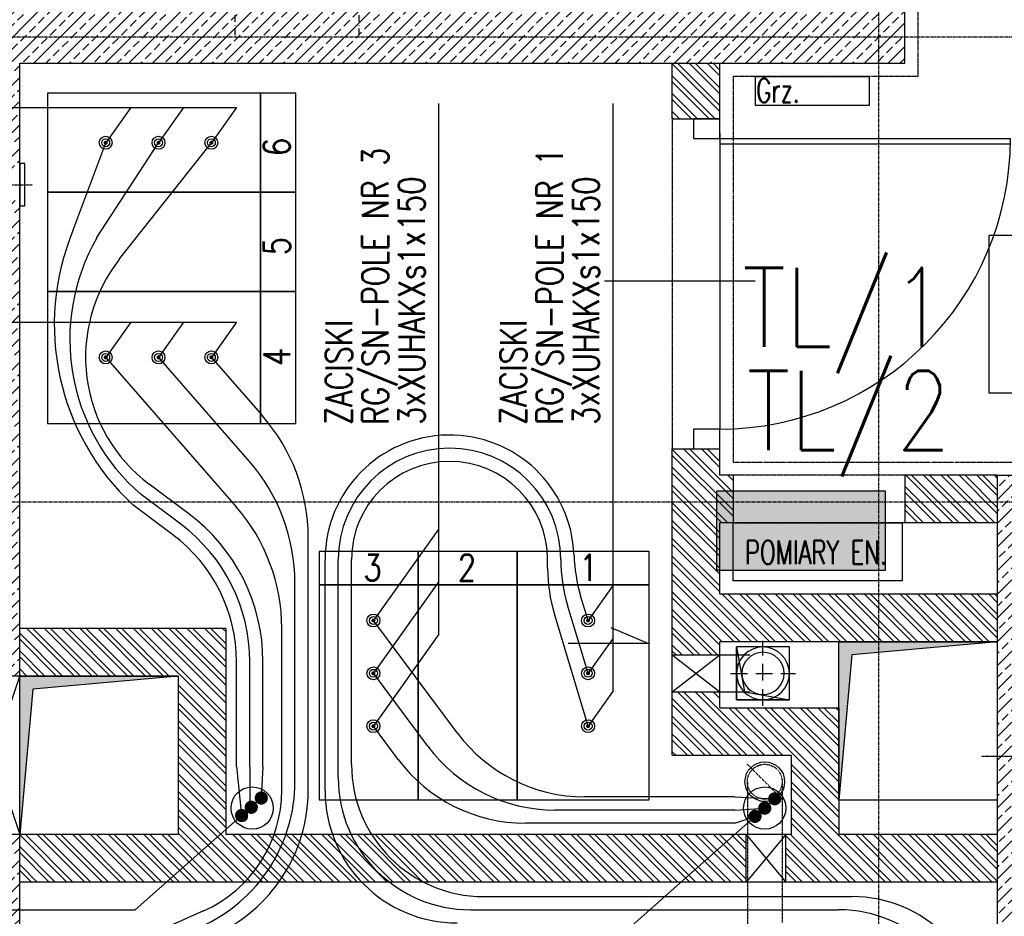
# Model space of a CAD drawing. Header units: inches. Extents: x 788 to 26783, y -4103 to 21.
# Tile 81 of 101: x 24331 to 24704, y -3335 to -2995. Entities that reach past the tile are written whole.
import ezdxf

# ---------------------------------------------------------------- set-up
doc = ezdxf.new("R2010")
doc.units = ezdxf.units.IN
doc.header["$MEASUREMENT"] = 0
for name, pattern in [('CENTER', [2, 1.25, -0.25, 0.25, -0.25]), ('DASHDOT', [1, 0.5, -0.25, 0, -0.25]), ('DASHED', [0.75, 0.5, -0.25]), ('DASHED2', [0.375, 0.25, -0.125]), ('DIVIDE', [31.75, 12.7, -6.35, 0, -6.35, 0, -6.35]), ('HIDDEN', [9.525, 6.35, -3.175])]:
    doc.linetypes.add(name, pattern=pattern)
for name, color, linetype in [('Drz---drzwi', 5, 'Continuous'), ('E35', 6, 'Continuous'), ('E50', 3, 'Continuous'), ('EKABEL', 2, 'Continuous'), ('Ele-balustrada', 8, 'Continuous'), ('ERSN', 3, 'Continuous'), ('Ins-co', 2, 'Continuous'), ('Ins-el', 232, 'Continuous'), ('Ins-el-opis', 232, 'Continuous'), ('Ins-went', 141, 'Continuous'), ('m-went-wywiew', 1, 'Continuous'), ('Os-osie glowne', 1, 'CENTER'), ('Sc-beton', 7, 'Continuous'), ('Sc-beton-hatch', 86, 'Continuous'), ('Sc-cegla pustak', 42, 'Continuous'), ('Sc-cegla pustak-hatch', 8, 'Continuous'), ('Sc-nadproza kon', 5, 'DASHED2'), ('Suf-widok', 8, 'Continuous'), ('W-idok', 8, 'Continuous'), ('W-idok nad', 5, 'DASHED2'), ('W-otwor-strop', 1, 'Continuous'), ('W-otwor-strop-nad', 126, 'DASHED2'), ('W-przebicia-ściany', 223, 'Continuous')]:
    doc.layers.add(name, color=color, linetype=linetype)
doc.styles.add('ROMANS', font='romans', dxfattribs={"width": 0.85})
pattern_1 = [(45, (-26612.6334, 59998.92), (-4.49012806, 4.49012806), []), (45, (-26608.143, 59998.92), (-4.49012806, 4.49012806), [3.175, -1.5875])]
pattern_2 = [(135, (-26612.6334, 59998.92), (-3.36759605, -3.36759605), []), (135, (-26612.6334, 60001.165), (-3.36759605, -3.36759605), [])]

# ---------------------------------------------------------------- blocks, each defined once
blk = doc.blocks.new('_KFJHKGJKHUJ')
at = {"ltscale": 7}
for p, q in [((10, -7.5), (120, -7.5)), ((10, -9.5), (119.98, -9.5)), ((23.36, -61.5), (-33.64, -61.5))]:
    blk.add_line(p, q, dxfattribs=at)
for points in [[(0, 0), (0, -7.5), (10, -7.5), (10, 0)], [(0, -117.5), (0, -125), (10, -125), (10, -117.5)]]:
    blk.add_lwpolyline(points, close=True, dxfattribs=at)
blk.add_lwpolyline([(10, -5.5), (10, -117.5)], dxfattribs=at)
blk.add_arc((10, -7.5), 110, 270, 0)
blk = doc.blocks.new('_SKGJFKGJFGKHGJ')
blk.add_line((-13.5, -53.86), (-13.5, 6.86))
at = {"flags": 128}
for points in [[(0, 5), (0, -5), (-1, -5, -0.199443), (-1, 5)], [(0, -52), (0, -42), (-1, -42, 0.199443), (-1, -52)]]:
    blk.add_lwpolyline(points, format="xyb", close=True, dxfattribs=at)
at = {"linetype": 'DASHDOT', "ltscale": 5, "flags": 128}
for points in [[(9.41, 0), (-20.36, 0)], [(9.41, -47), (-20.36, -47)]]:
    blk.add_lwpolyline(points, dxfattribs=at)
at = {"flags": 128}
for points in [[(-1.91, -48.5), (-15, -48.5), (-15, 1.5), (-1.91, 1.5)], [(-1.91, -45.5), (-12, -45.5), (-12, -1.5), (-1.91, -1.5)]]:
    blk.add_lwpolyline(points, dxfattribs=at)
at = {"linetype": 'DASHED', "ltscale": 0.1, "flags": 128}
for points in [[(-1.91, 1.5), (0, 1.5)], [(-1.91, -1.5), (0, -1.5)], [(0, -45.5), (-1.91, -45.5)], [(0, -48.5), (-1.91, -48.5)]]:
    blk.add_lwpolyline(points, dxfattribs=at)
blk = doc.blocks.new('_adfigjdfljflh')
at = {"layer": 'W-idok'}
for p, q in [((-121.58, 0.41), (-119.58, 0.41)), ((-119.58, 0.41), (-119.58, -12.59)), ((-7.58, 0.41), (-9.58, 0.41)), ((-9.58, 0.41), (-9.58, -12.59)), ((-64.58, -50.39), (-64.58, -9.59)), ((-119.58, -12.59), (-119.58, -15.09)), ((-109.58, -12.59), (-119.58, -12.59)), ((-119.28, -14.79), (-119.28, -12.89)), ((-119.28, -12.89), (-109.88, -12.89)), ((-117.58, -14.79), (-119.28, -14.79)), ((-117.58, -15.09), (-117.58, -14.79)), ((-109.88, -12.89), (-109.88, -22.29)), ((-109.58, -22.59), (-109.58, -12.59)), ((-19.58, -12.59), (-19.58, -25.49)), ((-9.58, -12.59), (-19.58, -12.59)), ((-19.28, -25.19), (-19.28, -12.89)), ((-19.28, -12.89), (-9.88, -12.89)), ((-9.88, -14.79), (-11.58, -14.79)), ((-11.58, -14.79), (-11.58, -15.09)), ((-9.88, -12.89), (-9.88, -14.79)), ((-9.58, -15.09), (-9.58, -12.59)), ((-119.58, -15.09), (-117.58, -15.09)), ((-11.58, -15.09), (-9.58, -15.09)), ((-109.88, -19.59), (-163.08, -19.59)), ((-109.88, -20.69), (-159.58, -20.69)), ((-159.58, -20.69), (-159.58, -31.09)), ((-117.58, -22.29), (-117.58, -22.59)), ((-109.88, -22.29), (-117.58, -22.29)), ((-19.58, -19.59), (-109.58, -19.59)), ((-109.58, -19.59), (-19.58, -19.59)), ((-19.58, -20.69), (-109.58, -20.69)), ((-19.28, -19.59), (-7.58, -19.59)), ((-9.58, -20.69), (-19.28, -20.69)), ((-9.58, -31.09), (-9.58, -20.69)), ((1.92, -47.59), (1.92, -19.59)), ((-149.08, -23.29), (-159.08, -23.29)), ((-159.08, -23.29), (-159.08, -26.79)), ((-158.98, -23.39), (-149.08, -23.39)), ((-158.98, -26.69), (-158.98, -23.39)), ((-149.08, -23.39), (-149.08, -23.29)), ((-117.58, -22.59), (-109.58, -22.59)), ((-64.58, -23.29), (-113.08, -23.29)), ((-113.08, -23.29), (-113.08, -26.79)), ((-64.58, -24.16), (-113.08, -24.16)), ((-64.58, -25.04), (-113.08, -25.04)), ((-64.58, -25.91), (-113.08, -25.91)), ((-64.58, -26.79), (-64.58, -23.29)), ((-19.58, -25.49), (-18.18, -25.49)), ((-17.88, -25.19), (-19.28, -25.19)), ((-18.18, -25.49), (-18.18, -31.09)), ((-17.88, -30.79), (-17.88, -25.19)), ((-159.08, -26.79), (-149.08, -26.79)), ((-149.08, -27.29), (-159.08, -27.29)), ((-159.08, -27.29), (-159.08, -30.79)), ((-149.08, -26.69), (-158.98, -26.69)), ((-158.98, -27.39), (-149.08, -27.39)), ((-158.98, -30.69), (-158.98, -27.39)), ((-149.08, -26.79), (-149.08, -26.69)), ((-149.08, -27.39), (-149.08, -27.29)), ((-113.08, -26.79), (-64.58, -26.79)), ((-19.58, -27.29), (-68.08, -27.29)), ((-68.08, -27.29), (-68.08, -30.79)), ((-19.58, -28.16), (-68.08, -28.16)), ((-19.58, -29.04), (-68.08, -29.04)), ((-19.58, -30.79), (-19.58, -27.29)), ((-159.58, -31.09), (-18.18, -31.09)), ((-159.08, -30.79), (-149.08, -30.79)), ((-149.08, -30.69), (-158.98, -30.69)), ((-149.08, -30.79), (-149.08, -30.69)), ((-19.58, -29.91), (-68.08, -29.91)), ((-68.08, -30.79), (-19.58, -30.79)), ((-18.18, -31.09), (-17.58, -31.09)), ((-17.58, -30.79), (-17.88, -30.79)), ((-17.58, -31.09), (-17.58, -30.79)), ((-17.58, -31.09), (-9.58, -31.09)), ((-4.58, -32.59), (-4.58, -33.59)), ((0.42, -32.59), (-4.58, -32.59)), ((0.42, -33.59), (0.42, -32.59)), ((1.92, -32.59), (0.42, -32.59)), ((0.42, -32.59), (0.42, -33.59)), ((1.92, -33.59), (1.92, -32.59)), ((-19.58, -34.09), (-158.58, -34.09)), ((-158.58, -34.09), (-158.58, -44.39)), ((-148.08, -34.59), (-158.08, -34.59)), ((-158.08, -34.59), (-158.08, -38.09)), ((-157.98, -34.69), (-148.08, -34.69)), ((-157.98, -37.99), (-157.98, -34.69)), ((-148.08, -34.69), (-148.08, -34.59)), ((-19.58, -34.59), (-68.08, -34.59)), ((-68.08, -34.59), (-68.08, -38.09)), ((-19.58, -35.46), (-68.08, -35.46)), ((-19.58, -36.34), (-68.08, -36.34)), ((-19.58, -37.21), (-68.08, -37.21)), ((-19.58, -34.59), (-19.58, -34.09)), ((-17.43, -34.29), (-19.58, -34.29)), ((-19.58, -34.29), (-19.58, -47.09)), ((-19.58, -38.09), (-19.58, -34.59)), ((-19.28, -34.59), (-17.43, -34.59)), ((-19.28, -46.79), (-19.28, -34.59)), ((-17.43, -34.59), (-17.43, -34.29)), ((-4.58, -33.59), (0.42, -33.59)), ((-0.58, -33.59), (-3.58, -33.59)), ((-3.58, -33.59), (-3.58, -60.39)), ((-0.58, -69.59), (-0.58, -33.59)), ((0.42, -33.59), (1.92, -33.59)), ((-158.08, -38.09), (-148.08, -38.09)), ((-148.08, -38.59), (-158.08, -38.59)), ((-158.08, -38.59), (-158.08, -42.09)), ((-148.08, -37.99), (-157.98, -37.99)), ((-157.98, -38.69), (-148.08, -38.69)), ((-157.98, -41.99), (-157.98, -38.69)), ((-148.08, -38.09), (-148.08, -37.99)), ((-148.08, -38.69), (-148.08, -38.59)), ((-64.58, -38.59), (-113.08, -38.59)), ((-113.08, -38.59), (-113.08, -42.09)), ((-64.58, -39.46), (-113.08, -39.46)), ((-64.58, -40.34), (-113.08, -40.34)), ((-68.08, -38.09), (-19.58, -38.09)), ((-64.58, -42.09), (-64.58, -38.59)), ((-19.58, -44.24), (-19.58, -38.09)), ((-158.58, -44.39), (-109.88, -44.39)), ((-158.08, -42.09), (-148.08, -42.09)), ((-148.08, -41.99), (-157.98, -41.99)), ((-148.08, -42.09), (-148.08, -41.99)), ((-109.88, -44.39), (-128.58, -44.39)), ((-128.58, -44.39), (-128.58, -94.79)), ((-64.58, -41.21), (-113.08, -41.21)), ((-113.08, -42.09), (-64.58, -42.09)), ((-109.58, -42.29), (-111.73, -42.29)), ((-111.73, -42.29), (-111.73, -42.59)), ((-111.73, -42.59), (-109.88, -42.59)), ((-109.88, -42.59), (-109.88, -46.79)), ((-109.58, -47.09), (-109.58, -42.29)), ((-19.58, -44.24), (-109.58, -44.24)), ((-12.58, -44.39), (-19.28, -44.39)), ((-12.58, -72.59), (-12.58, -44.39)), ((-109.88, -46.79), (-125.88, -46.79)), ((-125.88, -46.79), (-125.88, -187.39)), ((-125.58, -47.09), (-109.58, -47.09)), ((-125.58, -187.09), (-125.58, -47.09)), ((-19.58, -47.09), (-15.58, -47.09)), ((-15.58, -46.79), (-19.28, -46.79)), ((-15.28, -46.79), (-15.58, -46.79)), ((-15.58, -46.79), (-15.58, -47.09)), ((-15.58, -47.09), (-15.58, -46.79)), ((-15.58, -47.09), (-15.58, -187.09)), ((-15.28, -187.39), (-15.28, -46.79)), ((-162.08, -49.59), (-163.08, -49.59)), ((-163.08, -49.59), (-163.08, -59.59)), ((-162.08, -59.59), (-162.08, -49.59)), ((-156.08, -51.09), (-162.08, -51.09)), ((-162.08, -51.09), (-162.08, -58.09)), ((-156.08, -58.09), (-156.08, -51.09)), ((1.92, -84.59), (1.92, -48.59)), ((-163.08, -59.59), (-162.08, -59.59)), ((-162.08, -58.09), (-156.08, -58.09)), ((-3.58, -60.39), (-3.58, -69.59)), ((-4.58, -69.59), (-4.58, -70.59)), ((0.42, -69.59), (-4.58, -69.59)), ((-4.58, -70.59), (0.42, -70.59)), ((-3.58, -69.59), (-0.58, -69.59)), ((0.42, -70.59), (0.42, -69.59)), ((1.92, -69.59), (0.42, -69.59)), ((0.42, -69.59), (0.42, -70.59)), ((0.42, -70.59), (1.92, -70.59)), ((1.92, -70.59), (1.92, -69.59)), ((-119.08, -73.19), (-119.08, -88.99)), ((-24.08, -73.19), (-24.08, -88.99)), ((-18.18, -72.59), (-18.18, -92.59)), ((-15.58, -72.59), (-18.18, -72.59)), ((-9.18, -72.59), (-15.28, -72.59)), ((-9.18, -92.59), (-9.18, -72.59)), ((-128.58, -75.09), (-139.68, -75.09)), ((-139.68, -75.09), (-139.68, -75.39)), ((-139.68, -75.39), (-128.58, -75.39)), ((-137.55, -77.19), (-139.08, -77.19)), ((-139.08, -77.19), (-139.08, -84.99)), ((-136.78, -75.39), (-138.28, -75.39)), ((-138.28, -75.39), (-138.28, -75.59)), ((-138.28, -75.59), (-136.78, -75.59)), ((-136.78, -75.59), (-138.28, -75.59)), ((-138.28, -75.59), (-138.28, -77.19)), ((-136.78, -77.19), (-137.55, -77.19)), ((-128.58, -75.39), (-136.78, -75.39)), ((-136.78, -75.39), (-136.78, -86.79)), ((-3.48, -75.09), (-9.18, -75.09)), ((-9.18, -75.39), (-3.48, -75.39)), ((-6.38, -75.39), (-9.18, -75.39)), ((-4.88, -75.39), (-6.38, -75.39)), ((-6.38, -86.79), (-6.38, -75.39)), ((-6.38, -75.59), (-4.88, -75.59)), ((-4.88, -75.59), (-6.38, -75.59)), ((-5.6, -77.19), (-6.38, -77.19)), ((-4.08, -77.19), (-5.6, -77.19)), ((-4.88, -75.59), (-4.88, -75.39)), ((-4.88, -77.19), (-4.88, -75.59)), ((-4.08, -84.99), (-4.08, -77.19)), ((-3.48, -75.39), (-3.48, -75.09)), ((-95.08, -81.09), (-143.08, -81.09)), ((-0.08, -81.09), (-48.08, -81.09)), ((-139.08, -84.99), (-137.55, -84.99)), ((-138.28, -84.99), (-138.28, -86.59)), ((-137.55, -84.99), (-136.78, -84.99)), ((-6.38, -84.99), (-5.6, -84.99)), ((-5.6, -84.99), (-4.08, -84.99)), ((-4.88, -86.59), (-4.88, -84.99)), ((1.92, -92.59), (1.92, -85.59)), ((-128.58, -86.79), (-139.68, -86.79)), ((-139.68, -86.79), (-139.68, -87.09)), ((-139.68, -87.09), (-128.58, -87.09)), ((-138.28, -86.59), (-136.78, -86.59)), ((-136.78, -86.59), (-138.28, -86.59)), ((-138.28, -86.59), (-138.28, -86.79)), ((-138.28, -86.79), (-136.78, -86.79)), ((-136.78, -86.79), (-128.58, -86.79)), ((-3.48, -86.79), (-9.18, -86.79)), ((-9.18, -86.79), (-6.38, -86.79)), ((-9.18, -87.09), (-3.48, -87.09)), ((-6.38, -86.59), (-4.88, -86.59)), ((-4.88, -86.59), (-6.38, -86.59)), ((-6.38, -86.79), (-4.88, -86.79)), ((-4.88, -86.79), (-4.88, -86.59)), ((-3.48, -87.09), (-3.48, -86.79)), ((-18.18, -92.59), (-15.58, -92.59)), ((-15.28, -92.59), (-9.18, -92.59)), ((-12.58, -94.79), (-12.58, -92.59)), ((-4.58, -92.59), (-5.38, -92.59)), ((-5.38, -92.59), (-5.38, -119.59)), ((-4.58, -119.59), (-4.58, -92.59)), ((1.92, -92.59), (-4.58, -92.59)), ((-4.58, -92.59), (-4.58, -119.59)), ((1.92, -119.59), (1.92, -92.59)), ((-155.58, -93.54), (-163.08, -93.54)), ((-155.58, -118.64), (-155.58, -93.54)), ((-135.78, -96.29), (-155.58, -96.29)), ((-155.58, -96.29), (-155.58, -115.64)), ((-135.78, -115.64), (-135.78, -96.29)), ((-133.23, -94.79), (-133.23, -95.09)), ((-127.43, -94.79), (-133.23, -94.79)), ((-133.23, -95.09), (-127.73, -95.09)), ((-128.58, -94.59), (-132.88, -94.59)), ((-132.88, -94.59), (-132.88, -94.79)), ((-132.88, -95.09), (-132.88, -101.59)), ((-129.08, -95.09), (-132.88, -95.09)), ((-128.58, -95.09), (-129.08, -95.09)), ((-129.08, -95.09), (-129.08, -100.09)), ((-128.58, -95.09), (-128.58, -100.09)), ((-127.73, -95.09), (-127.73, -117.09)), ((-127.43, -117.39), (-127.43, -94.79)), ((-7.93, -94.79), (-13.73, -94.79)), ((-13.73, -94.79), (-13.73, -117.39)), ((-13.43, -95.09), (-7.93, -95.09)), ((-13.43, -117.09), (-13.43, -95.09)), ((-8.28, -94.59), (-12.58, -94.59)), ((-12.08, -95.09), (-12.58, -95.09)), ((-12.58, -100.09), (-12.58, -95.09)), ((-8.28, -95.09), (-12.08, -95.09)), ((-12.08, -100.09), (-12.08, -95.09)), ((-8.28, -94.79), (-8.28, -94.59)), ((-8.28, -101.59), (-8.28, -95.09)), ((-7.93, -95.09), (-7.93, -94.79)), ((-127.98, -100.09), (-129.18, -100.09)), ((-129.18, -100.09), (-129.18, -112.09)), ((-127.73, -100.09), (-127.98, -100.09)), ((-127.98, -100.09), (-127.98, -112.09)), ((-127.98, -112.09), (-127.98, -100.09)), ((-13.18, -100.09), (-13.43, -100.09)), ((-13.18, -112.09), (-13.18, -100.09)), ((-13.18, -100.09), (-13.18, -112.09)), ((-11.98, -100.09), (-13.18, -100.09)), ((-11.98, -112.09), (-11.98, -100.09)), ((-0.48, -99.79), (-1.48, -99.79)), ((-1.48, -99.79), (-1.48, -127.29)), ((-0.48, -127.29), (-0.48, -99.79)), ((-135.78, -102.34), (-135.78, -109.84)), ((-135.08, -102.34), (-135.78, -102.34)), ((-135.08, -105.59), (-135.08, -102.34)), ((-132.88, -101.59), (-129.18, -101.59)), ((-129.18, -101.89), (-131.98, -101.89)), ((-131.98, -101.89), (-131.98, -105.29)), ((-129.18, -110.29), (-129.18, -101.89)), ((-11.98, -101.59), (-8.28, -101.59)), ((-9.18, -101.89), (-11.98, -101.89)), ((-11.98, -101.89), (-11.98, -110.29)), ((-9.18, -105.29), (-9.18, -101.89)), ((-5.38, -102.34), (-6.08, -102.34)), ((-6.08, -102.34), (-6.08, -105.59)), ((-5.38, -109.84), (-5.38, -102.34)), ((-129.58, -105.59), (-135.08, -105.59)), ((-135.08, -106.59), (-129.58, -106.59)), ((-135.08, -109.84), (-135.08, -106.59)), ((-131.98, -105.29), (-129.58, -105.29)), ((-129.58, -106.89), (-131.98, -106.89)), ((-131.98, -106.89), (-131.98, -110.29)), ((-129.58, -105.29), (-129.58, -106.89)), ((-129.58, -106.59), (-129.58, -105.59)), ((-11.58, -105.29), (-9.18, -105.29)), ((-11.58, -106.89), (-11.58, -105.29)), ((-6.08, -105.59), (-11.58, -105.59)), ((-11.58, -105.59), (-11.58, -106.59)), ((-11.58, -106.59), (-6.08, -106.59)), ((-9.18, -106.89), (-11.58, -106.89)), ((-9.18, -110.29), (-9.18, -106.89)), ((-6.08, -106.59), (-6.08, -109.84)), ((-135.78, -109.84), (-135.08, -109.84)), ((-132.88, -110.59), (-132.88, -117.09)), ((-129.18, -110.59), (-132.88, -110.59)), ((-131.98, -110.29), (-129.18, -110.29)), ((-11.98, -110.29), (-9.18, -110.29)), ((-8.28, -110.59), (-11.98, -110.59)), ((-8.28, -117.09), (-8.28, -110.59)), ((-6.08, -109.84), (-5.38, -109.84)), ((-143.58, -112.99), (-143.58, -184.19)), ((-135.38, -115.34), (-135.38, -120.34)), ((-135.28, -115.34), (-135.38, -115.34)), ((-135.28, -120.24), (-135.28, -115.34)), ((-129.18, -112.09), (-127.98, -112.09)), ((-129.08, -112.09), (-129.08, -117.09)), ((-128.58, -112.09), (-128.58, -117.09)), ((-127.98, -112.09), (-127.73, -112.09)), ((-13.43, -112.09), (-13.18, -112.09)), ((-13.18, -112.09), (-11.98, -112.09)), ((-12.58, -117.09), (-12.58, -112.09)), ((-12.08, -117.09), (-12.08, -112.09)), ((-163.08, -118.64), (-155.58, -118.64)), ((-155.58, -115.64), (-135.78, -115.64)), ((-135.78, -115.64), (-155.58, -115.64)), ((-155.58, -115.64), (-155.58, -115.89)), ((-155.58, -115.89), (-135.78, -115.89)), ((-147.33, -115.89), (-147.33, -116.59)), ((-139.83, -115.89), (-147.33, -115.89)), ((-147.33, -116.59), (-144.08, -116.59)), ((-144.08, -116.59), (-144.08, -122.09)), ((-143.08, -122.09), (-143.08, -116.59)), ((-143.08, -116.59), (-139.83, -116.59)), ((-139.83, -116.59), (-139.83, -115.89)), ((-135.78, -115.89), (-135.78, -115.64)), ((-133.23, -117.09), (-133.23, -117.39)), ((-127.73, -117.09), (-133.23, -117.09)), ((-133.23, -117.39), (-127.43, -117.39)), ((-132.88, -117.09), (-129.08, -117.09)), ((-132.88, -117.39), (-132.88, -117.59)), ((-132.88, -117.59), (-128.58, -117.59)), ((-129.08, -117.09), (-128.58, -117.09)), ((-128.58, -117.39), (-128.58, -190.09)), ((-13.73, -117.39), (-7.93, -117.39)), ((-7.93, -117.09), (-13.43, -117.09)), ((-12.58, -117.09), (-12.08, -117.09)), ((-12.58, -190.09), (-12.58, -117.39)), ((-12.58, -117.59), (-8.28, -117.59)), ((-12.08, -117.09), (-8.28, -117.09)), ((-8.28, -117.59), (-8.28, -117.39)), ((-7.93, -117.39), (-7.93, -117.09)), ((-148.58, -119.59), (-148.58, -129.09)), ((-144.58, -119.59), (-148.58, -119.59)), ((-144.58, -122.59), (-144.58, -119.59)), ((-142.58, -122.59), (-144.58, -122.59)), ((-144.08, -122.09), (-143.08, -122.09)), ((-143.58, -122.09), (-143.58, -170.09)), ((-142.58, -119.59), (-142.58, -122.59)), ((-138.58, -119.59), (-142.58, -119.59)), ((-138.58, -129.09), (-138.58, -119.59)), ((-135.38, -120.34), (-131.18, -120.34)), ((-131.18, -120.24), (-135.28, -120.24)), ((-131.13, -120.34), (-131.23, -120.34)), ((-131.23, -120.34), (-131.23, -176.84)), ((-131.18, -120.34), (-131.18, -120.24)), ((-131.13, -176.84), (-131.13, -120.34)), ((-5.38, -119.59), (-4.58, -119.59)), ((-4.58, -119.59), (-1.48, -119.59)), ((-3.68, -120.09), (-4.18, -120.09)), ((-4.18, -120.09), (-4.18, -127.29)), ((-3.68, -127.29), (-3.68, -120.09)), ((-0.48, -119.59), (1.92, -119.59)), ((-148.58, -123.59), (-154.78, -123.59)), ((-154.78, -123.59), (-154.78, -173.59)), ((-147.48, -126.09), (-147.48, -127.59)), ((-139.68, -126.09), (-147.48, -126.09)), ((-139.68, -127.59), (-139.68, -126.09)), ((-133.98, -123.59), (-138.58, -123.59)), ((-133.98, -173.59), (-133.98, -123.59)), ((-148.58, -129.09), (-148.48, -129.09)), ((-138.68, -127.59), (-148.48, -127.59)), ((-148.48, -127.59), (-148.48, -164.59)), ((-138.68, -164.59), (-138.68, -127.59)), ((-138.68, -129.09), (-138.58, -129.09)), ((-11.38, -127.29), (-11.98, -127.29)), ((-11.98, -127.29), (-11.98, -146.79)), ((-11.38, -146.79), (-11.38, -127.29)), ((-0.48, -127.29), (-11.38, -127.29)), ((-11.38, -127.29), (-11.38, -146.79)), ((-7.08, -130.09), (-7.08, -130.85)), ((-5.08, -130.09), (-7.08, -130.09)), ((-5.08, -130.85), (-5.08, -130.09)), ((-1.48, -127.29), (-0.48, -127.29)), ((-0.48, -127.29), (-1.48, -127.29)), ((-1.48, -127.29), (-1.48, -146.79)), ((-0.48, -146.79), (-0.48, -127.29)), ((-0.48, -146.79), (-0.48, -127.29)), ((-7.08, -130.85), (-7.08, -133.02)), ((-7.08, -133.02), (-7.08, -136.26)), ((-5.08, -133.02), (-5.08, -130.85)), ((-5.08, -136.26), (-5.08, -133.02)), ((-7.08, -136.26), (-7.08, -140.09)), ((-5.08, -140.09), (-5.08, -136.26)), ((-11.98, -138.09), (-12.58, -138.09)), ((-7.08, -140.09), (-7.08, -143.92)), ((-5.08, -143.92), (-5.08, -140.09)), ((0.93, -138.09), (-0.48, -138.09)), ((0.93, -142.09), (0.93, -138.09)), ((0.93, -138.09), (0.93, -142.09)), ((1.91, -138.09), (0.93, -138.09)), ((1.91, -142.09), (1.91, -138.09)), ((-12.58, -142.09), (-11.98, -142.09)), ((-7.08, -143.92), (-7.08, -147.16)), ((-5.08, -147.16), (-5.08, -143.92)), ((-0.48, -142.09), (0.93, -142.09)), ((0.93, -142.09), (1.91, -142.09)), ((-169.08, -148.59), (-129.78, -148.59)), ((-151.48, -146.09), (-135.68, -146.09)), ((-133.68, -148.59), (-133.98, -147.08)), ((-133.98, -150.1), (-133.68, -148.59)), ((-11.98, -146.79), (-11.38, -146.79)), ((-11.38, -146.79), (-7.08, -146.79)), ((-7.08, -147.16), (-7.08, -149.33)), ((-5.08, -146.79), (-0.48, -146.79)), ((-5.08, -149.33), (-5.08, -147.16)), ((-4.18, -146.79), (-4.18, -157.09)), ((-3.68, -157.09), (-3.68, -146.79)), ((-1.48, -146.79), (-0.48, -146.79)), ((-7.08, -149.33), (-7.08, -150.09)), ((-7.08, -150.09), (-5.08, -150.09)), ((-5.08, -150.09), (-5.08, -149.33)), ((-0.18, -157.09), (-7.68, -157.09)), ((-7.68, -157.09), (-7.68, -172.09)), ((-4.18, -157.09), (-3.68, -157.09)), ((-0.18, -172.09), (-0.18, -157.09)), ((-148.48, -164.59), (-138.68, -164.59)), ((-147.48, -164.59), (-147.48, -166.09)), ((-147.48, -166.09), (-139.68, -166.09)), ((-139.68, -166.09), (-139.68, -164.59)), ((-138.58, -168.09), (-148.58, -168.09)), ((-148.58, -168.09), (-148.58, -177.59)), ((-138.58, -177.59), (-138.58, -168.09)), ((-154.78, -173.59), (-148.58, -173.59)), ((-144.58, -174.59), (-142.58, -174.59)), ((-144.58, -177.59), (-144.58, -174.59)), ((-143.08, -175.09), (-144.08, -175.09)), ((-144.08, -175.09), (-144.08, -180.59)), ((-143.08, -180.59), (-143.08, -175.09)), ((-142.58, -174.59), (-142.58, -177.59)), ((-138.58, -173.59), (-133.98, -173.59)), ((-7.68, -172.09), (-0.18, -172.09)), ((-148.58, -177.59), (-144.58, -177.59)), ((-142.58, -177.59), (-138.58, -177.59)), ((-135.38, -176.84), (-135.38, -181.84)), ((-131.18, -176.84), (-135.38, -176.84)), ((-135.28, -181.84), (-135.28, -176.94)), ((-135.28, -176.94), (-131.18, -176.94)), ((-131.23, -176.84), (-131.13, -176.84)), ((-131.18, -176.94), (-131.18, -176.84)), ((-162.83, -181.29), (-163.08, -181.29)), ((-163.08, -181.29), (-162.83, -181.29)), ((-162.83, -186.89), (-162.83, -181.29)), ((-162.83, -181.89), (-162.83, -186.89)), ((-155.58, -181.89), (-162.83, -181.89)), ((-155.58, -181.29), (-155.58, -181.54)), ((-135.58, -181.29), (-155.58, -181.29)), ((-155.58, -181.54), (-155.58, -186.89)), ((-135.58, -181.54), (-155.58, -181.54)), ((-155.58, -181.54), (-135.58, -181.54)), ((-144.08, -180.59), (-147.33, -180.59)), ((-147.33, -180.59), (-147.33, -181.29)), ((-147.33, -181.29), (-139.83, -181.29)), ((-139.83, -180.59), (-143.08, -180.59)), ((-139.83, -181.29), (-139.83, -180.59)), ((-135.58, -181.54), (-135.58, -181.29)), ((-135.58, -186.89), (-135.58, -181.54)), ((-135.38, -181.84), (-135.28, -181.84)), ((-163.08, -186.89), (-162.83, -186.89)), ((-162.83, -186.89), (-155.58, -186.89)), ((-155.58, -186.89), (-135.58, -186.89)), ((-125.88, -187.39), (-15.28, -187.39)), ((-15.58, -187.09), (-125.58, -187.09)), ((-128.58, -190.09), (-12.58, -190.09))]:
    blk.add_line(p, q, dxfattribs=at)
at = {"layer": 'W-idok', "linetype": 'DASHDOT', "ltscale": 0.5}
for p, q in [((-70.58, 0.1), (-70.58, -220.59)), ((27.92, -106.09), (-189.08, -106.09))]:
    blk.add_line(p, q, dxfattribs=at)
blk = doc.blocks.new('_vxkdjhgkljhkgjhk')
for q in [(14.01, 6.02), (30.24, 0)]:
    blk.add_line((0, 0), q)
blk = doc.blocks.new('W160')
at = {"layer": 'm-went-wywiew', "color": 254, "linetype": 'HIDDEN'}
for p, q in [((-141996.39, 41106.12), (-141996.39, 41081.57)), ((-142008.66, 41093.85), (-141984.11, 41093.85))]:
    blk.add_line(p, q, dxfattribs=at)
at = {"layer": 'm-went-wywiew', "color": 254}
blk.add_circle((-141996.39, 41093.85), 10, dxfattribs=at)
at = {"layer": 'm-went-wywiew'}
blk.add_circle((-141996.39, 41093.85), 8, dxfattribs=at)

msp = doc.modelspace()

# ---------------------------------------------------------------- hatches: boundary and pattern name
at = {"layer": 'E50'}
msp.add_hatch(color=256, dxfattribs=at).paths.add_polyline_path([(24658.61, -3203.57), (24658.61, -3173.57), (24594.61, -3173.57), (24594.61, -3203.57)])
at = {"layer": 'Sc-beton-hatch'}
h = msp.add_hatch(dxfattribs=at)
h.set_pattern_fill('ANSI33', color=256, style=0)
h.set_pattern_definition(pattern_1)
h.paths.add_polyline_path([(24665.91, -2981.59), (24655.91, -2981.59), (24655.91, -3001.59), (24665.91, -3001.59)])
h.paths.add_polyline_path([(24665.91, -3001.59), (24655.91, -3001.59), (24655.91, -3011.59), (24665.91, -3011.59)])
h.paths.add_polyline_path([(24655.91, -3001.59), (24320.91, -3001.59), (24320.91, -3051.59), (24330.91, -3051.59), (24330.91, -3049.59), (24330.91, -3011.59), (24655.91, -3011.59)])
h.paths.add_polyline_path([(24655.91, -2981.59), (24645.91, -2981.59), (24645.91, -2991.59), (24330.91, -2991.59), (24320.91, -2991.59), (24320.91, -3001.59), (24655.91, -3001.59)])
h.paths.add_polyline_path([(24320.91, -2991.59), (24310.91, -2991.59), (24310.91, -3001.59), (24320.91, -3001.59)])
h.paths.add_polyline_path([(24320.91, -3001.59), (24310.91, -3001.59), (24310.91, -3051.59), (24320.91, -3051.59)])
h = msp.add_hatch(dxfattribs=at)
h.set_pattern_fill('ANSI33', color=256, style=0)
h.set_pattern_definition(pattern_1)
h.paths.add_polyline_path([(24320.91, -3177.59), (24330.91, -3177.59), (24330.91, -3063.59), (24320.91, -3063.59)])
h.paths.add_polyline_path([(24320.91, -3063.59), (24310.91, -3063.59), (24310.91, -3177.59), (24320.91, -3177.59)])
h.paths.add_polyline_path([(24320.91, -3177.59), (24310.91, -3177.59), (24310.91, -3239.4), (24320.91, -3242.21)])
h.paths.add_polyline_path([(24320.91, -3242.21), (24325.8, -3243.59), (24330.91, -3243.59), (24330.91, -3177.59), (24320.91, -3177.59)])
h.paths.add_polyline_path([(24320.91, -3243.59), (24320.91, -3242.21), (24310.91, -3239.4), (24310.91, -3243.59)])
h.paths.add_polyline_path([(24312.45, -3189.85), (24329.37, -3189.85), (24329.37, -3207.1), (24312.45, -3207.1)], flags=9)
h = msp.add_hatch(dxfattribs=at)
h.set_pattern_fill('ANSI33', color=256, style=0)
h.set_pattern_definition(pattern_1)
h.paths.add_polyline_path([(24720.91, -3274.09), (24700.91, -3274.09), (24700.91, -3290.59), (24700.91, -3336.59), (24720.91, -3336.59)])
h.paths.add_polyline_path([(24700.91, -3274.09), (24720.91, -3274.09), (24720.91, -3187.59), (24762.41, -3187.59), (24762.41, -3177.59), (24700.91, -3177.59)])
h.paths.add_polyline_path([(24700.91, -3167.59), (24700.91, -3177.59), (24762.41, -3177.59), (24762.41, -3167.59)])
h.paths.add_polyline_path([(24702.45, -3189.85), (24719.37, -3189.85), (24719.37, -3207.1), (24702.45, -3207.1)], flags=24)
h = msp.add_hatch(dxfattribs=at)
h.set_pattern_fill('ANSI33', color=256, style=0)
h.set_pattern_definition(pattern_1)
h.paths.add_polyline_path([(24320.91, -3303.59), (24310.91, -3303.59), (24310.91, -3481.59), (24320.91, -3481.59)])
h.paths.add_polyline_path([(24320.91, -3481.59), (24450.91, -3481.59), (24450.91, -3471.59), (24330.91, -3471.59), (24330.91, -3303.59), (24320.91, -3303.59)])
h.paths.add_polyline_path([(24310.91, -3491.59), (24320.91, -3491.59), (24320.91, -3481.59), (24310.91, -3481.59)])
h.paths.add_polyline_path([(24320.91, -3481.59), (24320.91, -3491.59), (24450.91, -3491.59), (24450.91, -3481.59)])
at = {"layer": 'Sc-cegla pustak-hatch'}
h = msp.add_hatch(dxfattribs=at)
h.set_pattern_fill('ANSI32', color=256, scale=0.5, angle=90, style=0)
h.set_pattern_definition(pattern_2)
h.paths.add_polyline_path([(24595.91, -3032.59), (24595.91, -3011.59), (24577.91, -3011.59), (24577.91, -3032.59)])
h = msp.add_hatch(dxfattribs=at)
h.set_pattern_fill('ANSI32', color=256, scale=0.5, angle=90, style=0)
h.set_pattern_definition(pattern_2)
h.paths.add_polyline_path([(24330.91, -3225.59), (24330.91, -3243.59), (24390.91, -3243.59), (24390.91, -3303.59), (24330.91, -3303.59), (24330.91, -3321.59), (24587.4, -3321.59), (24603.8, -3303.59), (24408.91, -3303.59), (24408.91, -3225.59)])
h.paths.add_polyline_path([(24587.4, -3321.59), (24605.91, -3321.59), (24605.91, -3303.59), (24603.8, -3303.59)], flags=17)
h.paths.add_polyline_path([(24655.91, -3321.59), (24655.91, -3303.59), (24640.91, -3303.59), (24640.91, -3255.59), (24595.91, -3255.59), (24595.91, -3249.59), (24577.91, -3249.59), (24577.91, -3266.29), (24592.68, -3273.59), (24622.91, -3273.59), (24622.91, -3303.59), (24620.91, -3303.59), (24620.91, -3321.59)])
h.paths.add_polyline_path([(24655.91, -3303.59), (24655.91, -3321.59), (24700.91, -3321.59), (24700.91, -3303.59)])
h.paths.add_polyline_path([(24577.91, -3235.59), (24595.91, -3235.59), (24595.91, -3230.59), (24609.84, -3230.59), (24577.91, -3204.13)])
h.paths.add_polyline_path([(24655.91, -3230.59), (24655.91, -3212.59), (24595.91, -3212.59), (24595.91, -3185.59), (24600.91, -3185.59), (24600.91, -3177.59), (24577.91, -3177.59), (24577.91, -3204.13), (24609.84, -3230.59)])
h.paths.add_polyline_path([(24655.91, -3212.59), (24655.91, -3230.59), (24700.91, -3230.59), (24700.91, -3212.59)])
h.paths.add_polyline_path([(24600.91, -3177.59), (24600.91, -3167.59), (24595.91, -3167.59), (24595.91, -3157.59), (24585.91, -3157.59), (24577.91, -3157.59), (24577.91, -3177.59)])
h.paths.add_polyline_path([(24700.91, -3177.59), (24700.91, -3167.59), (24665.91, -3167.59), (24665.91, -3177.59)])
h.paths.add_polyline_path([(24665.91, -3177.59), (24665.91, -3185.59), (24700.91, -3185.59), (24700.91, -3177.59)])
h.paths.add_polyline_path([(24411.21, -3320.56), (24411.21, -3304.62), (24428.46, -3304.62), (24428.46, -3320.56)], flags=24)
h.paths.add_polyline_path([(24391.95, -3262.71), (24407.88, -3262.71), (24407.88, -3279.96), (24391.95, -3279.96)], flags=24)
h.paths.add_polyline_path([(24591.95, -3262.71), (24608.87, -3262.71), (24608.87, -3279.96), (24591.95, -3279.96)], flags=24)
h.paths.add_polyline_path([(24578.95, -3189.85), (24594.88, -3189.85), (24594.88, -3207.1), (24578.95, -3207.1)], flags=24)
h.paths.add_polyline_path([(24636.52, -3216.05), (24636.52, -3199.13), (24653.77, -3199.13), (24653.77, -3216.05)], flags=24)
h.paths.add_polyline_path([(24636.52, -3233.03), (24636.52, -3217.09), (24653.77, -3217.09), (24653.77, -3233.03)], flags=9)
h = msp.add_hatch(dxfattribs=at)
h.set_pattern_fill('ANSI32', color=256, scale=0.5, angle=90, style=0)
h.set_pattern_definition(pattern_2)
h.paths.add_polyline_path([(24577.91, -3273.59), (24592.68, -3273.59), (24577.91, -3266.29)])
at = {"layer": 'W-otwor-strop'}
for points in [[(24640.91, -3290.59), (24640.91, -3230.59), (24700.91, -3230.59), (24645.91, -3235.59)], [(24330.91, -3303.59), (24330.91, -3243.59), (24390.91, -3243.59), (24335.91, -3248.59)]]:
    msp.add_hatch(color=256, dxfattribs=at).paths.add_polyline_path(points)

# ---------------------------------------------------------------- linework, layer by layer
at = {"layer": 'E35', "linetype": 'Continuous', "lineweight": -2}
for p, q in [((24106.39, -3028.36), (24412.97, -3028.36)), ((24372.97, -3028.36), (24363.46, -3041.7)), ((24392.97, -3028.36), (24383.46, -3041.7)), ((24412.97, -3028.36), (24403.46, -3041.7)), ((24489.56, -3227.8), (24489.56, -3026.8)), ((24555.55, -3249.22), (24555.55, -3026.8)), ((24106.39, -3109.61), (24412.97, -3109.61)), ((24372.97, -3109.61), (24363.46, -3122.95)), ((24392.97, -3109.61), (24383.46, -3122.95)), ((24412.97, -3109.61), (24403.46, -3122.95)), ((24489.56, -3187.8), (24464.79, -3222.56)), ((24489.56, -3207.8), (24464.79, -3242.56)), ((24555.55, -3209.22), (24546.04, -3222.56)), ((24489.56, -3227.8), (24464.79, -3262.56)), ((24555.55, -3229.22), (24546.04, -3242.56)), ((24555.55, -3249.22), (24546.04, -3262.56)), ((24422.35, -3289.77), (24374.63, -3332.15)), ((24616.69, -3290.08), (24515.89, -3379.63)), ((24107.66, -3332.15), (24374.63, -3332.15))]:
    msp.add_line(p, q, dxfattribs=at)
at = {"layer": 'E35', "linetype": 'Continuous'}
for points in [[(24422.05, -3060.45), (24422.05, -3022.95), (24341.46, -3022.95), (24341.46, -3060.45)], [(24435.46, -3060.45), (24435.46, -3022.95), (24422.05, -3022.95), (24422.05, -3060.45)], [(24422.05, -3097.95), (24422.05, -3060.45), (24341.46, -3060.45), (24341.46, -3097.95)], [(24435.46, -3097.95), (24435.46, -3060.45), (24422.05, -3060.45), (24422.05, -3097.95)], [(24422.05, -3147.95), (24422.05, -3097.95), (24341.46, -3097.95), (24341.46, -3147.95)], [(24435.46, -3147.95), (24435.46, -3097.95), (24422.05, -3097.95), (24422.05, -3147.95)], [(24481.7, -3196.46), (24444.2, -3196.46), (24444.2, -3209.02), (24481.7, -3209.02)], [(24519.2, -3196.46), (24481.7, -3196.46), (24481.7, -3209.02), (24519.2, -3209.02)], [(24569.2, -3196.46), (24519.2, -3196.46), (24519.2, -3209.02), (24569.2, -3209.02)], [(24481.7, -3209.02), (24444.2, -3209.02), (24444.2, -3290.46), (24481.7, -3290.46)], [(24519.2, -3209.02), (24481.7, -3209.02), (24481.7, -3290.46), (24519.2, -3290.46)], [(24569.2, -3209.02), (24519.2, -3209.02), (24519.2, -3290.46), (24569.2, -3290.46)]]:
    msp.add_lwpolyline(points, close=True, dxfattribs=at)
at = {"layer": 'E50'}
for p, q in [((24351.09, -3074.99), (24363.46, -3041.7)), ((24360.1, -3077.63), (24383.46, -3041.7)), ((24368.75, -3085.69), (24403.46, -3041.7)), ((24363.46, -3122.95), (24412.83, -3179.49)), ((24383.46, -3122.95), (24417.83, -3162.31)), ((24403.46, -3122.95), (24422.83, -3145.14)), ((24394.9, -3182.12), (24379.91, -3170.91)), ((24391.91, -3186.13), (24376.91, -3174.91)), ((24388.91, -3190.13), (24373.73, -3178.78)), ((24440.11, -3286.84), (24440.11, -3191.18)), ((24446.5, -3287.07), (24446.5, -3199.46)), ((24451.5, -3282.07), (24451.5, -3199.46)), ((24456.5, -3277.07), (24456.5, -3199.46)), ((24530.74, -3202.81), (24530.74, -3199.46)), ((24435.11, -3283.59), (24435.11, -3208.36)), ((24546.04, -3222.56), (24543.22, -3213.17)), ((24546.04, -3242.56), (24538.27, -3216.72)), ((24496.58, -3265.19), (24464.79, -3222.56)), ((24546.04, -3262.56), (24533.27, -3220.07)), ((24430.11, -3286.84), (24430.11, -3225.53)), ((24412.98, -3277.82), (24412.98, -3238.18)), ((24417.98, -3277.82), (24417.98, -3238.18)), ((24422.98, -3277.82), (24422.98, -3238.18)), ((24485.39, -3270.19), (24464.79, -3242.56)), ((24474.21, -3275.19), (24464.79, -3262.56)), ((24412.98, -3277.82), (24414.89, -3296.39)), ((24417.98, -3277.82), (24417.98, -3293.32)), ((24422.98, -3277.82), (24422.35, -3289.77)), ((24601.57, -3289.31), (24544.68, -3289.31)), ((24601.57, -3289.31), (24616.69, -3290.08)), ((24616.69, -3290.08), (24615.78, -3290.08)), ((24601.57, -3294.31), (24533.49, -3294.31)), ((24601.57, -3294.31), (24612.91, -3293.59)), ((24601.57, -3299.31), (24609.23, -3296.71)), ((24601.57, -3299.31), (24522.3, -3299.31))]:
    msp.add_line(p, q, dxfattribs=at)
at = {"layer": 'E50', "linetype": 'Continuous'}
for p, q in [((24506.5, -3327.07), (24645.83, -3327.07)), ((24400.43, -3332.52), (24360.27, -3350.38)), ((24501.5, -3332.07), (24640.83, -3332.07))]:
    msp.add_line(p, q, dxfattribs=at)
at = {"layer": 'E50', "linetype": 'Continuous', "lineweight": -2}
for points, const_width in [([(24363.09, -3041.7, 1), (24363.84, -3041.7, 1)], 0.75), ([(24383.09, -3041.7, 1), (24383.84, -3041.7, 1)], 0.75), ([(24403.09, -3041.7, 1), (24403.84, -3041.7, 1)], 0.75), ([(24363.09, -3122.95, 1), (24363.84, -3122.95, 1)], 0.75), ([(24383.09, -3122.95, 1), (24383.84, -3122.95, 1)], 0.75), ([(24403.09, -3122.95, 1), (24403.84, -3122.95, 1)], 0.75), ([(24464.41, -3222.56, 1), (24465.16, -3222.56, 1)], 0.75), ([(24545.66, -3222.56, 1), (24546.41, -3222.56, 1)], 0.75), ([(24464.41, -3242.56, 1), (24465.16, -3242.56, 1)], 0.75), ([(24545.66, -3242.56, 1), (24546.41, -3242.56, 1)], 0.75), ([(24464.41, -3262.56, 1), (24465.16, -3262.56, 1)], 0.75), ([(24545.66, -3262.56, 1), (24546.41, -3262.56, 1)], 0.75), ([(24421.1, -3289.77, 1), (24423.6, -3289.77, 1)], 2.5), ([(24421.48, -3289.84, 1), (24423.22, -3289.69, 1)], 1.75), ([(24615.44, -3290.08, 1), (24617.94, -3290.08, 1)], 2.5), ([(24413.64, -3296.39, 1), (24416.14, -3296.39, 1)], 2.5), ([(24417.32, -3293.27, 1), (24419.82, -3293.27, 1)], 2.5), ([(24418.04, -3293.67, 1), (24419.79, -3293.51, 1)], 1.75), ([(24607.98, -3296.71, 1), (24610.48, -3296.71, 1)], 2.5), ([(24613.36, -3292.42, -1), (24612.46, -3294.76, -1)], 2.5), ([(24611.66, -3293.59, 1), (24614.16, -3293.59, 1)], 2.5), ([(24414.64, -3297.09, 1), (24416.39, -3296.94, 1)], 1.75)]:
    msp.add_lwpolyline(points, format="xyb", close=True, dxfattribs=dict(at, const_width=const_width))
at = {"layer": 'E50', "linetype": 'Continuous'}
msp.add_lwpolyline([(24697.86, -3076.64), (25109.19, -3076.64), (25109.19, -3136.55), (24697.86, -3136.55)], close=True, dxfattribs=at)
at = {"layer": 'E50'}
msp.add_lwpolyline([(24658.61, -3173.57), (24594.61, -3173.57), (24594.61, -3203.57), (24658.61, -3203.57)], close=True, dxfattribs=at)
for centre, radius, start, end in [((24437.11, -3110.58), 93.1, 157.5186, 227.031), ((24427.4, -3116.1), 77.51, 150.2464, 229.3571), ((24415.84, -3122.86), 60, 141.7144, 233.2076), ((24370.11, -3191.18), 70, 360, 41.1286), ((24493.62, -3199.46), 47.12, 1.8994, 180), ((24493.62, -3199.46), 42.12, 360, 180), ((24365.11, -3208.36), 70, 0, 41.1286), ((24493.62, -3199.46), 37.12, 360, 180), ((24352.98, -3238.18), 70, 0, 53.2076), ((24360.11, -3225.53), 70, 360, 41.1286), ((24352.98, -3238.18), 65, 0, 53.2076), ((24352.98, -3238.18), 60, 0, 53.2076), ((24595.74, -3199.46), 60, 180, 196.7192), ((24600.68, -3195.91), 60, 181.8994, 196.7192), ((24590.74, -3202.81), 60, 180, 196.7192), ((24544.68, -3229.31), 60, 216.7192, 270), ((24533.49, -3234.31), 60, 216.7192, 270), ((24522.3, -3239.31), 60, 216.7192, 270)]:
    msp.add_arc(centre, radius, start, end, dxfattribs=at)
at = {"layer": 'E50', "linetype": 'Continuous'}
for centre, radius, start, end in [((24506.5, -3277.07), 50, 180, 270), ((24501.5, -3282.07), 50, 180, 270), ((24375.11, -3283.59), 60, 293.9818, 0), ((24380.11, -3286.84), 50, 293.9818, 360), ((24380.11, -3286.84), 60, 293.9818, 360), ((24496.5, -3287.07), 50, 180, 270), ((24645.83, -3377.07), 50, 0, 90), ((24640.83, -3382.07), 50, 0, 90)]:
    msp.add_arc(centre, radius, start, end, dxfattribs=at)
at = {"layer": 'EKABEL'}
for centre in [(24363.46, -3041.7), (24383.46, -3041.7), (24403.46, -3041.7), (24363.46, -3122.95), (24383.46, -3122.95), (24403.46, -3122.95), (24464.79, -3222.56), (24546.04, -3222.56), (24464.79, -3242.56), (24546.04, -3242.56), (24464.79, -3262.56), (24546.04, -3262.56)]:
    msp.add_circle(centre, 1.5, dxfattribs=at)
at = {"layer": 'ERSN', "color": 6}
for centre in [(24363.46, -3041.7), (24383.46, -3041.7), (24403.46, -3041.7), (24403.46, -3041.7), (24363.46, -3122.95), (24383.46, -3122.95), (24403.46, -3122.95), (24403.46, -3122.95), (24464.79, -3222.56), (24464.79, -3222.56), (24546.04, -3222.56), (24546.04, -3222.56), (24464.79, -3242.56), (24546.04, -3242.56), (24464.79, -3262.56), (24546.04, -3262.56)]:
    msp.add_circle(centre, 2.45, dxfattribs=at)
at = {"layer": 'Ins-co'}
msp.add_lwpolyline([(24652.41, -3016.59), (24652.41, -3027.59), (24609.41, -3027.59), (24609.41, -3016.59)], close=True, dxfattribs=at)
at = {"layer": 'Ins-el'}
msp.add_lwpolyline([(24600.91, -3185.59), (24664.91, -3185.59), (24664.91, -3207.59), (24600.91, -3207.59)], close=True, dxfattribs=at)
at = {"layer": 'Ins-went', "linetype": 'DASHED', "ltscale": 0.2}
msp.add_line((24619.5, -3290.18), (24606.33, -3277), dxfattribs=at)
at = {"layer": 'Ins-went'}
msp.add_lwpolyline([(24332.91, -3052.59), (24332.91, -3049.59), (24330.91, -3049.59), (24330.91, -3065.59), (24332.91, -3065.59)], close=True, dxfattribs=at)
at = {"layer": 'Ins-went', "linetype": 'DASHED', "ltscale": 0.2}
for points in [[(24606.33, -3283.59), (24606.33, -3350.09)], [(24619.5, -3283.59), (24619.5, -3336.92)]]:
    msp.add_lwpolyline(points, dxfattribs=at)
msp.add_circle((24612.91, -3283.59), 6.59, dxfattribs=at)
at = {"layer": 'Os-osie glowne'}
for points in [[(24655.91, -2106.59), (24655.91, -3669.48)], [(24095.91, -3001.59), (25960.16, -3001.59)], [(24095.91, -3177.59), (25960.16, -3177.59)]]:
    msp.add_lwpolyline(points, dxfattribs=at)
at = {"layer": 'Sc-beton'}
msp.add_line((24330.91, -3471.59), (24330.91, -3011.59), dxfattribs=at)
for points in [[(24665.91, -3011.59), (24665.91, -2981.59)], [(24330.91, -3011.59), (24665.91, -3011.59)], [(24700.91, -3167.59), (24700.91, -3471.59)], [(24700.91, -3167.59), (24762.41, -3167.59)]]:
    msp.add_lwpolyline(points, dxfattribs=at)
at = {"layer": 'Sc-beton-hatch'}
msp.add_line((24700.91, -3289.07), (24701.67, -3288.31), dxfattribs=at)
at = {"layer": 'Sc-cegla pustak'}
for p, q in [((24408.91, -3225.59), (24408.91, -3303.59)), ((24390.91, -3243.59), (24390.91, -3303.59))]:
    msp.add_line(p, q, dxfattribs=at)
for points in [[(24577.91, -3032.59), (24577.91, -3011.59)], [(24595.91, -3032.59), (24595.91, -3011.59)], [(24577.91, -3032.59), (24595.91, -3032.59)], [(24577.91, -3157.59), (24595.91, -3157.59)], [(24577.91, -3273.59), (24577.91, -3157.59)], [(24595.91, -3167.59), (24595.91, -3157.59)], [(24600.91, -3167.59), (24595.91, -3167.59)], [(24600.91, -3167.59), (24600.91, -3185.59)], [(24700.91, -3167.59), (24665.91, -3167.59)], [(24665.91, -3167.59), (24665.91, -3185.59)], [(24595.91, -3212.59), (24595.91, -3185.59)], [(24600.91, -3185.59), (24595.91, -3185.59)], [(24647.91, -3185.59), (24647.91, -3185.59)], [(24700.91, -3185.59), (24665.91, -3185.59)], [(24700.91, -3212.59), (24595.91, -3212.59)], [(24408.91, -3225.59), (24330.91, -3225.59)], [(24595.91, -3255.59), (24595.91, -3230.59)], [(24700.91, -3230.59), (24595.91, -3230.59)], [(24390.91, -3243.59), (24330.91, -3243.59)], [(24595.91, -3255.59), (24640.91, -3255.59)], [(24640.91, -3255.59), (24640.91, -3303.59)], [(24577.91, -3273.59), (24622.91, -3273.59)], [(24622.91, -3273.59), (24622.91, -3303.59)], [(24390.91, -3303.59), (24330.91, -3303.59)], [(24622.91, -3303.59), (24408.91, -3303.59)], [(24700.91, -3303.59), (24640.91, -3303.59)], [(24700.91, -3321.59), (24330.91, -3321.59)]]:
    msp.add_lwpolyline(points, dxfattribs=at)
at = {"layer": 'Sc-nadproza kon', "linetype": 'DASHDOT', "ltscale": 0.5}
for points in [[(24577.91, -3032.59), (24577.91, -3157.59)], [(24665.91, -3167.59), (24600.91, -3167.59)], [(24665.91, -3185.59), (24600.91, -3185.59)]]:
    msp.add_lwpolyline(points, dxfattribs=at)
at = {"layer": 'Suf-widok', "linetype": 'DIVIDE', "ltscale": 0.02}
msp.add_lwpolyline([(24939.91, -2346.59), (24939.91, -2701.59), (24966.91, -2701.59), (24966.91, -2821.59), (24670.91, -2821.59), (24670.91, -3016.59), (24600.91, -3016.59), (24600.91, -3162.59), (25189.91, -3162.59), (25189.91, -2346.59)], close=True, dxfattribs=at)
at = {"layer": 'W-idok nad', "linetype": 'DASHDOT', "ltscale": 0.2}
msp.add_lwpolyline([(24290.91, -3057.59), (24335.91, -3057.59)], dxfattribs=at)
at = {"layer": 'W-otwor-strop'}
for points in [[(24640.91, -3230.59), (24700.91, -3230.59), (24700.91, -3290.59), (24640.91, -3290.59)], [(24640.91, -3290.59), (24640.91, -3230.59), (24700.91, -3230.59), (24645.91, -3235.59)], [(24330.91, -3243.59), (24390.91, -3243.59), (24390.91, -3303.59), (24330.91, -3303.59)], [(24330.91, -3303.59), (24330.91, -3243.59), (24390.91, -3243.59), (24335.91, -3248.59)]]:
    msp.add_lwpolyline(points, close=True, dxfattribs=at)
for centre in [(24418.91, -3293.59), (24612.91, -3293.59)]:
    msp.add_circle(centre, 8, dxfattribs=at)
at = {"layer": 'W-otwor-strop-nad', "linetype": 'Continuous'}
for points in [[(24602.25, -3252.59), (24622.25, -3252.59), (24622.25, -3232.59), (24602.25, -3232.59)], [(24622.25, -3252.59), (24602.25, -3252.59), (24602.25, -3232.59), (24602.25, -3232.59), (24605.25, -3249.59)]]:
    msp.add_lwpolyline(points, close=True, dxfattribs=at)
msp.add_circle((24612.91, -3283.59), 7.5, dxfattribs=at)
at = {"layer": 'W-przebicia-ściany'}
for p, q in [((24330.91, -3243.59), (24310.91, -3243.59)), ((24330.91, -3303.59), (24310.91, -3303.59))]:
    msp.add_line(p, q, dxfattribs=at)
for points in [[(24577.91, -3235.59), (24607.25, -3235.59)], [(24577.91, -3235.59), (24595.91, -3249.59)], [(24577.91, -3249.59), (24595.91, -3235.59)], [(24310.91, -3243.59), (24330.91, -3303.59)], [(24310.91, -3303.55), (24330.91, -3243.59)], [(24577.91, -3249.59), (24607.25, -3249.59)], [(24605.91, -3321.59), (24605.91, -3303.59)], [(24605.91, -3303.59), (24620.91, -3321.59)], [(24620.91, -3303.59), (24605.91, -3321.59)], [(24620.91, -3321.59), (24620.91, -3303.59)]]:
    msp.add_lwpolyline(points, dxfattribs=at)

# ---------------------------------------------------------------- block references
at = {"layer": 'Drz---drzwi'}
msp.add_blockref('_KFJHKGJKHUJ', (24585.91, -3032.59), dxfattribs=at)
at = {"layer": 'Ele-balustrada', "rotation": 270}
msp.add_blockref('_SKGJFKGJFGKHGJ', (24459.41, -2991.59), dxfattribs=at)
at = {"layer": 'Ins-went', "xscale": -1}
msp.add_blockref('_vxkdjhgkljhkgjhk', (24568.77, -3231.32), dxfattribs=at)
at = {"layer": 'm-went-wywiew', "xscale": -1, "rotation": 180}
msp.add_blockref('W160', (166608.63, 37851.26), dxfattribs=at)
at = {"layer": 'W-idok'}
msp.add_blockref('_adfigjdfljflh', (24883.99, -3168), dxfattribs=at)

# ---------------------------------------------------------------- texts
at = {"layer": 'E35', "linetype": 'Continuous', "lineweight": -2, "style": 'ROMANS', "width": 0.8}
for s, p in [('6', (24433.23, -3046.72)), ('RG/SN-POLE NR 3', (24470.48, -3148.46)), ('RG/SN-POLE NR 1', (24536.46, -3148.46)), ('3xXUHAKXs1x150', (24484.24, -3148.46)), ('3xXUHAKXs1x150', (24550.22, -3148.46)), ('5', (24433.23, -3084.22)), ('ZACISKI ', (24456.72, -3148.46)), ('ZACISKI ', (24522.71, -3148.46)), ('4', (24433.23, -3126.17))]:
    msp.add_text(s, height=10, rotation=90, dxfattribs=at).set_placement(p)
for s, p in [('3', (24461.07, -3207.53)), ('2', (24496.76, -3207.53)), ('1', (24542.75, -3207.53))]:
    msp.add_text(s, height=10, dxfattribs=at).set_placement(p)
at = {"layer": 'E50', "style": 'ROMANS', "width": 0.8}
for s, p in [('TL/1', (24604.46, -3118.99)), ('TL/2', (24606.09, -3158.04))]:
    msp.add_text(s, height=30, dxfattribs=at).set_placement(p)
at = {"layer": 'Ins-co', "style": 'ROMANS', "width": 0.7}
msp.add_text('Grz.', height=9, dxfattribs=at).set_placement((24609.71, -3026.41, 0))
at = {"layer": 'Ins-el-opis', "style": 'ROMANS', "width": 0.7}
msp.add_text('POMIARY EN.', height=9, dxfattribs=at).set_placement((24605.47, -3201.28))

doc.saveas('drawing.dxf')
